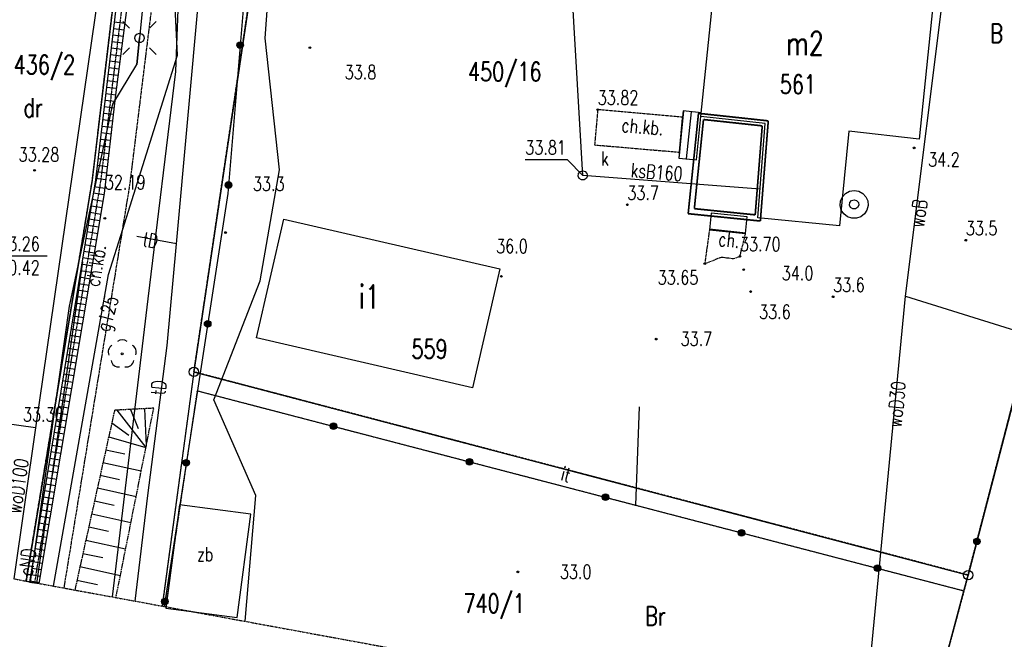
# Model space of a CAD drawing. Header units: millimetres. Extents: x 6197 to 108098, y 4257 to 29730.
# Tile 92 of 148: x 25583 to 26633, y 26162 to 26823. Entities that reach past the tile are written whole.
import ezdxf
from ezdxf.enums import TextEntityAlignment as Align

# ---------------------------------------------------------------- set-up
doc = ezdxf.new("R2010")
doc.units = ezdxf.units.MM
for name, pattern in [('1', [2, 1, -1]), ('2', [1, 0.5, -0.5]), ('423', [2, 1.5, -0.5]), ('424', [1.5, 1, -0.5]), ('9', [1.75, 1.25, -0.5]), ('901', [0])]:
    doc.linetypes.add(name, pattern=pattern)
for name, color, linetype in [('000_Inne__niezydentyfikowane_', 7, 'Continuous'), ('202-punkt_graniczny', 7, 'Continuous'), ('210-oznaczenie_konturu_uzytku_g', 7, 'Continuous'), ('211-numer_dzialki_ewidencyjnej', 7, 'Continuous'), ('218-kontur_uzytku_gruntowego', 7, 'Continuous'), ('219-dzialka_ewidencyjna', 7, 'Continuous'), ('312-budynek_ewidencyjny', 7, 'Continuous'), ('312-oznaczenie_budynku_ewidency', 7, 'Continuous'), ('352-schody', 7, 'Continuous'), ('chodnik', 7, 'Continuous'), ('chodnik-Atr17', 7, 'Continuous'), ('drzewo_lisciaste', 7, 'Continuous'), ('inny_obiekt_zagospodarowania_te', 7, 'Continuous'), ('jezdnia', 7, 'Continuous'), ('kraweznik', 7, 'Continuous'), ('latarnia', 7, 'Continuous'), ('odwodnienie_liniowe', 7, 'Continuous'), ('ogrodzenie_trwale', 7, 'Continuous'), ('pikieta_naturalna', 7, 'Continuous'), ('pikieta_naturalna-Atr2', 7, 'Continuous'), ('pikieta_sztuczna', 7, 'Continuous'), ('pikieta_sztuczna-Atr2', 7, 'Continuous'), ('przewod_elektroenergetyczny_pod', 7, 'Continuous'), ('przewod_gazowy', 7, 'Continuous'), ('przewod_gazowy-Atr1', 7, 'Continuous'), ('przewod_kanalizacyjny', 7, 'Continuous'), ('przewod_kanalizacyjny-Atr1', 7, 'Continuous'), ('przewod_telekomunikacyjny_podzi', 7, 'Continuous'), ('przewod_wodociagowy', 7, 'Continuous'), ('przewod_wodociagowy-Atr1', 7, 'Continuous'), ('rzedna-Atr2', 7, 'Continuous'), ('rzedna-Atr3', 7, 'Continuous'), ('skarpa_nieumocniona', 7, 'Continuous'), ('studnia_zwykla', 7, 'Continuous'), ('taras', 7, 'Continuous'), ('wlaz_do_komory_lub_kanalu_-_okr', 7, 'Continuous'), ('Zakres', 7, 'Continuous'), ('zbiornik_lub_silos', 7, 'Continuous'), ('zbiornik_lub_silos-Atr17', 7, 'Continuous')]:
    doc.layers.add(name, color=color, linetype=linetype)
doc.styles.add('STYL_ARIAL', font='simplex', dxfattribs={"width": 0.75, "oblique": 0.1})

# ---------------------------------------------------------------- blocks, each defined once
blk = doc.blocks.new('202')
at = {"color": 0}
blk.add_circle((0, 0), 0.25, dxfattribs=at)
blk = doc.blocks.new('US22')
at = {"color": 7}
blk.add_polyline3d([(0, 0.25, 0), (0.1352, 0.2103, 0), (0.2274, 0.1039, 0), (0.2475, -0.0356, 0), (0.1889, -0.1637, 0), (0.0704, -0.2399, 0), (-0.0704, -0.2399, 0), (-0.1889, -0.1637, 0), (-0.2475, -0.0356, 0), (-0.2274, 0.1039, 0), (-0.1352, 0.2103, 0), (0, 0.25, 0)], dxfattribs=at)
blk = doc.blocks.new('SM01')
at = {"color": 7}
for points in [[(-0.53, 0.531, 0), (-0.883, 0.884, 0)], [(0.531, 0.531, 0), (0.884, 0.884, 0)], [(0, 0.25, 0), (0.1352, 0.2103, 0), (0.2274, 0.1039, 0), (0.2475, -0.0356, 0), (0.1889, -0.1637, 0), (0.0704, -0.2399, 0), (-0.0704, -0.2399, 0), (-0.1889, -0.1637, 0), (-0.2475, -0.0356, 0), (-0.2274, 0.1039, 0), (-0.1352, 0.2103, 0), (0, 0.25, 0)], [(-0.53, -0.53, 0), (-0.883, -0.883, 0)], [(0.531, -0.53, 0), (0.884, -0.883, 0)]]:
    blk.add_polyline3d(points, dxfattribs=at)
blk = doc.blocks.new('US13')
at = {"color": 7}
for points in [[(0, 0.75, 0), (0.2435, 0.7094, 0), (0.4607, 0.5919, 0), (0.6279, 0.4102, 0), (0.7271, 0.1841, 0), (0.7474, -0.0619, 0), (0.6868, -0.3013, 0), (0.5518, -0.508, 0), (0.357, -0.6596, 0), (0.1234, -0.7398, 0), (-0.1234, -0.7398, 0), (-0.357, -0.6596, 0), (-0.5518, -0.508, 0), (-0.6868, -0.3013, 0), (-0.7474, -0.0619, 0), (-0.7271, 0.1841, 0), (-0.6279, 0.4102, 0), (-0.4607, 0.5919, 0), (-0.2435, 0.7094, 0), (0, 0.75, 0)], [(0, 0.25, 0), (0.1352, 0.2103, 0), (0.2274, 0.1039, 0), (0.2475, -0.0356, 0), (0.1889, -0.1637, 0), (0.0704, -0.2399, 0), (-0.0704, -0.2399, 0), (-0.1889, -0.1637, 0), (-0.2475, -0.0356, 0), (-0.2274, 0.1039, 0), (-0.1352, 0.2103, 0), (0, 0.25, 0)]]:
    blk.add_polyline3d(points, dxfattribs=at)
blk = doc.blocks.new('PW01')
at = {"color": 7}
blk.add_polyline3d([(0.045, 0, 0), (0.0318, -0.0318, 0), (0, -0.045, 0), (-0.0318, -0.0318, 0), (-0.045, 0, 0), (-0.0318, 0.0318, 0), (0, 0.045, 0), (0.0318, 0.0318, 0), (0.045, 0, 0)], dxfattribs=at)
blk = doc.blocks.new('922')
at = {"color": 0}
blk.add_circle((0, 0), 0.05, dxfattribs=at)
for centre, radius, start, end in [((0, 0.35), 0.4, 50.114, 129.886), ((-0.35, 0.1), 0.4, 119.8482, 203.5195), ((0.35, 0.1), 0.4, 336.8845, 60.1518), ((-0.2, -0.3), 0.4, 187.477, 278.4788), ((0.2, -0.275), 0.425, 262.6459, 349.6289)]:
    blk.add_arc(centre, radius, start, end, dxfattribs=at)

msp = doc.modelspace()

# ---------------------------------------------------------------- linework, layer by layer
at = {"layer": '000_Inne__niezydentyfikowane_', "color": 7}
for points in [[(25686.248, 26406.422, 0), (25717.248, 26366.622, 0)], [(25700.848, 26407.022, 0), (25709.048, 26386.822, 0)], [(25715.648, 26407.822, 0), (25717.648, 26368.622, 0)], [(25680.848, 26392.822, 0), (25699.048, 26379.622, 0)], [(25677.648, 26377.822, 0), (25717.248, 26366.622, 0)], [(25674.448, 26364.022, 0), (25694.848, 26359.622, 0)], [(25671.448, 26350.422, 0), (25712.248, 26341.422, 0)], [(25668.448, 26336.822, 0), (25689.048, 26332.222, 0)], [(25665.448, 26323.222, 0), (25706.848, 26314.022, 0)], [(25662.448, 26309.422, 0), (25683.248, 26304.822, 0)], [(25659.448, 26295.622, 0), (25701.248, 26286.222, 0)], [(25656.248, 26281.622, 0), (25677.448, 26277.022, 0)], [(25653.248, 26267.622, 0), (25695.648, 26258.222, 0)], [(25650.048, 26253.422, 0), (25671.448, 26248.822, 0)], [(25646.848, 26239.222, 0), (25690.048, 26229.622, 0)], [(25643.648, 26224.822, 0), (25665.448, 26220.022, 0)]]:
    msp.add_polyline3d(points, dxfattribs=at)
at = {"layer": '218-kontur_uzytku_gruntowego', "color": 3, "linetype": '2'}
for points in [[(26783.848, 26958.222, 0), (26594.848, 26230.222, 0)], [(26594.848, 26230.222, 0), (26783.848, 26958.222, 0)], [(25829.848, 26859.822, 0), (25768.448, 26447.222, 0)], [(25768.448, 26447.222, 0), (25829.848, 26859.822, 0)], [(25768.448, 26447.222, 0), (25734.54, 26197.134, 0)], [(26482.448, 26259.822, 0), (25768.448, 26447.222, 0)], [(25768.448, 26447.222, 0), (26482.448, 26259.822, 0)], [(26594.848, 26230.222, 0), (26482.448, 26259.822, 0)], [(26482.448, 26259.822, 0), (26594.848, 26230.222, 0)], [(26594.848, 26230.222, 0), (26557.648, 26092.022, 0)], [(26557.648, 26092.022, 0), (26594.848, 26230.222, 0)]]:
    msp.add_polyline3d(points, dxfattribs=at)
at = {"layer": '219-dzialka_ewidencyjna', "color": 7}
for points in [[(26783.848, 26958.222, 0), (26594.848, 26230.222, 0)], [(25829.848, 26859.822, 0), (25768.448, 26447.222, 0)], [(25768.448, 26447.222, 0), (25734.57, 26197.128, 0)], [(25768.448, 26447.222, 0), (26594.848, 26230.222, 0)], [(26557.648, 26092.022, 0), (26594.848, 26230.222, 0)]]:
    msp.add_polyline3d(points, dxfattribs=at)
at = {"layer": '312-budynek_ewidencyjny', "color": 7}
for points in [[(26309.648, 26720.022, 0), (26329.048, 26909.422, 0)], [(26562.048, 26886.622, 0), (26542.648, 26695.822, 0)], [(26378.248, 26712.622, 0), (26309.648, 26720.022, 0)], [(26370.248, 26611.622, 0), (26378.248, 26712.622, 0)], [(26467.448, 26704.422, 0), (26457.448, 26603.022, 0)], [(26542.648, 26695.822, 0), (26467.448, 26704.422, 0)], [(25835.248, 26483.422, 0), (25864.448, 26610.422, 0)], [(25864.448, 26610.422, 0), (26095.048, 26557.222, 0)], [(26457.448, 26603.022, 0), (26370.248, 26611.622, 0)], [(26095.048, 26557.222, 0), (26065.848, 26430.222, 0)], [(26065.848, 26430.222, 0), (25835.248, 26483.422, 0)]]:
    msp.add_polyline3d(points, dxfattribs=at)
at = {"layer": '352-schody', "color": 7}
for points in [[(26286.248, 26675.622, 0), (26291.448, 26725.822, 0)], [(26286.248, 26675.622, 0), (26291.448, 26725.822, 0)], [(26290.448, 26725.822, 0), (26290.048, 26719.222, 0)], [(26290.448, 26725.822, 0), (26290.048, 26719.222, 0)], [(26310.048, 26724.022, 0), (26290.448, 26725.822, 0)], [(26310.048, 26724.022, 0), (26290.448, 26725.822, 0)], [(26294.048, 26674.822, 0), (26299.448, 26725.022, 0)], [(26294.048, 26674.822, 0), (26299.448, 26725.022, 0)], [(26302.048, 26673.822, 0), (26307.448, 26724.222, 0)], [(26302.048, 26673.822, 0), (26307.448, 26724.222, 0)], [(26290.048, 26719.222, 0), (26286.648, 26681.822, 0)], [(26290.048, 26719.222, 0), (26286.648, 26681.822, 0)], [(26304.848, 26673.622, 0), (26309.648, 26720.022, 0)], [(26304.848, 26673.622, 0), (26309.648, 26720.022, 0)], [(26286.648, 26681.822, 0), (26286.048, 26675.622, 0)], [(26286.648, 26681.822, 0), (26286.048, 26675.622, 0)], [(26286.048, 26675.622, 0), (26304.848, 26673.622, 0)], [(26286.048, 26675.622, 0), (26304.848, 26673.622, 0)], [(26357.248, 26594.822, 0), (26359.048, 26612.822, 0), (26320.448, 26616.622, 0), (26318.648, 26598.822, 0), (26357.248, 26594.822, 0)], [(26357.248, 26594.822, 0), (26359.048, 26612.822, 0), (26320.448, 26616.622, 0), (26318.648, 26598.822, 0), (26357.248, 26594.822, 0)], [(26318.748, 26599.902, 0), (26357.348, 26595.762, 0)]]:
    msp.add_polyline3d(points, dxfattribs=at)
at = {"layer": 'chodnik', "color": 7, "linetype": '423'}
for points in [[(25703.648, 27129.222, 0), (25694.648, 26862.622, 0), (25668.848, 26650.422, 0), (25598.32, 26222.174, 0)], [(25692.532, 26599.724, 0), (25700.248, 26647.022, 0), (25726.248, 26857.622, 0), (25733.248, 27130.422, 0), (25703.648, 27129.222, 0)], [(26286.648, 26681.822, 0), (26290.048, 26719.222, 0), (26199.448, 26727.222, 0), (26196.048, 26689.622, 0), (26286.648, 26681.822, 0)], [(25629.986, 26216.354, 0), (25692.532, 26599.724, 0)], [(26357.248, 26594.822, 0), (26318.648, 26598.822, 0), (26313.648, 26562.822, 0), (26331.448, 26569.822, 0), (26344.448, 26568.222, 0), (26351.248, 26570.622, 0), (26357.248, 26594.822, 0)]]:
    msp.add_polyline3d(points, dxfattribs=at)
at = {"layer": 'inny_obiekt_zagospodarowania_te', "color": 7, "linetype": '1'}
msp.add_polyline3d([(25738.012, 26196.496, 0), (25772.248, 26427.022, 0), (26590.248, 26213.422, 0), (26783.848, 26958.222, 0)], dxfattribs=at)
at = {"layer": 'jezdnia', "color": 7, "linetype": '424'}
for points in [[(25660.048, 26651.822, 0), (25684.848, 26861.822, 0)], [(25589.378, 26223.818, 0), (25660.048, 26651.822, 0)]]:
    msp.add_polyline3d(points, dxfattribs=at)
at = {"layer": 'kraweznik', "color": 7}
msp.add_polyline3d([(25691.848, 27127.022, 0), (25684.848, 26861.822, 0), (25660.048, 26651.822, 0), (25589.378, 26223.818, 0)], dxfattribs=at)
at = {"layer": 'latarnia', "color": 7}
msp.add_polyline3d([(25713.248, 26832.022, 0), (25707.648, 26775.622, 0)], dxfattribs=at)
at = {"layer": 'odwodnienie_liniowe', "color": 7}
for points in [[(25696.966, 27128.848, 0), (25688.462, 26862.63, 0), (25663.318, 26652.242, 0), (25593.066, 26222.596, 0), (25603.42, 26221.116, 0), (25672.932, 26637.6, 0), (25684.764, 26740.242, 0), (25700.294, 26859.154, 0), (25707.688, 27129.144, 0), (25696.966, 27128.848, 0)], [(25683.478, 26820.926, 0), (25695.12, 26819.536, 0)], [(25681.816, 26807.026, 0), (25693.306, 26805.652, 0)], [(25682.648, 26813.976, 0), (25694.214, 26812.594, 0)], [(25680.986, 26800.076, 0), (25692.4, 26798.712, 0)], [(25679.324, 26786.174, 0), (25690.588, 26784.828, 0)], [(25680.156, 26793.124, 0), (25691.494, 26791.77, 0)], [(25678.494, 26779.224, 0), (25689.68, 26777.886, 0)], [(25676.832, 26765.322, 0), (25687.868, 26764.004, 0)], [(25677.664, 26772.272, 0), (25688.774, 26770.946, 0)], [(25676.002, 26758.372, 0), (25686.962, 26757.062, 0)], [(25674.342, 26744.47, 0), (25685.148, 26743.18, 0)], [(25675.172, 26751.422, 0), (25686.054, 26750.12, 0)], [(25673.51, 26737.52, 0), (25684.302, 26736.23, 0)], [(25671.85, 26723.62, 0), (25682.698, 26722.322, 0)], [(25672.68, 26730.57, 0), (25683.5, 26729.276, 0)], [(25671.018, 26716.668, 0), (25681.898, 26715.368, 0)], [(25669.358, 26702.768, 0), (25680.294, 26701.46, 0)], [(25670.188, 26709.718, 0), (25681.096, 26708.414, 0)], [(25668.526, 26695.818, 0), (25679.492, 26694.506, 0)], [(25666.866, 26681.916, 0), (25677.89, 26680.598, 0)], [(25667.696, 26688.866, 0), (25678.69, 26687.552, 0)], [(25666.034, 26674.966, 0), (25677.088, 26673.644, 0)], [(25664.374, 26661.064, 0), (25675.484, 26659.736, 0)], [(25665.204, 26668.014, 0), (25676.286, 26666.69, 0)], [(25663.542, 26654.114, 0), (25674.682, 26652.782, 0)], [(25661.06, 26638.426, 0), (25672.752, 26636.516, 0)], [(25662.19, 26645.336, 0), (25673.608, 26643.468, 0)], [(25659.93, 26631.518, 0), (25671.598, 26629.61, 0)], [(25657.672, 26617.702, 0), (25669.294, 26615.802, 0)], [(25658.8, 26624.61, 0), (25670.446, 26622.706, 0)], [(25656.542, 26610.794, 0), (25668.142, 26608.898, 0)], [(25654.282, 26596.978, 0), (25665.836, 26595.088, 0)], [(25655.412, 26603.886, 0), (25666.99, 26601.992, 0)], [(25653.152, 26590.07, 0), (25664.684, 26588.184, 0)], [(25650.894, 26576.252, 0), (25662.38, 26574.374, 0)], [(25652.024, 26583.16, 0), (25663.532, 26581.278, 0)], [(25600.792, 26221.342, 0), (25649.84, 26564.688, 0)], [(25649.764, 26569.344, 0), (25661.228, 26567.47, 0)], [(25647.506, 26555.528, 0), (25658.922, 26553.66, 0)], [(25648.634, 26562.436, 0), (25660.076, 26560.566, 0)], [(25646.376, 26548.62, 0), (25657.77, 26546.756, 0)], [(25644.116, 26534.802, 0), (25655.466, 26532.948, 0)], [(25645.246, 26541.712, 0), (25656.618, 26539.852, 0)], [(25642.986, 26527.894, 0), (25654.314, 26526.042, 0)], [(25640.728, 26514.078, 0), (25652.008, 26512.234, 0)], [(25641.858, 26520.986, 0), (25653.16, 26519.138, 0)], [(25638.468, 26500.262, 0), (25649.704, 26498.424, 0)], [(25639.598, 26507.17, 0), (25650.856, 26505.33, 0)], [(25637.338, 26493.354, 0), (25648.552, 26491.52, 0)], [(25635.08, 26479.536, 0), (25646.246, 26477.712, 0)], [(25636.21, 26486.446, 0), (25647.398, 26484.616, 0)], [(25633.95, 26472.628, 0), (25645.094, 26470.806, 0)], [(25631.69, 26458.812, 0), (25642.79, 26456.998, 0)], [(25632.82, 26465.72, 0), (25643.942, 26463.902, 0)], [(25630.562, 26451.904, 0), (25641.636, 26450.092, 0)], [(25628.302, 26438.088, 0), (25639.332, 26436.284, 0)], [(25629.432, 26444.996, 0), (25640.484, 26443.188, 0)], [(25627.172, 26431.18, 0), (25638.18, 26429.38, 0)], [(25624.914, 26417.362, 0), (25635.874, 26415.57, 0)], [(25626.044, 26424.27, 0), (25637.028, 26422.474, 0)], [(25623.784, 26410.454, 0), (25634.722, 26408.666, 0)], [(25621.524, 26396.638, 0), (25632.418, 26394.856, 0)], [(25622.654, 26403.546, 0), (25633.57, 26401.762, 0)], [(25620.396, 26389.73, 0), (25631.266, 26387.952, 0)], [(25618.136, 26375.914, 0), (25628.96, 26374.144, 0)], [(25619.266, 26382.822, 0), (25630.112, 26381.048, 0)], [(25617.006, 26369.004, 0), (25627.808, 26367.238, 0)], [(25614.748, 26355.188, 0), (25625.504, 26353.43, 0)], [(25615.876, 26362.096, 0), (25626.656, 26360.334, 0)], [(25613.618, 26348.28, 0), (25624.35, 26346.524, 0)], [(25611.358, 26334.464, 0), (25622.046, 26332.716, 0)], [(25612.488, 26341.372, 0), (25623.198, 26339.62, 0)], [(25610.228, 26327.556, 0), (25620.894, 26325.812, 0)], [(25607.97, 26313.738, 0), (25618.588, 26312.002, 0)], [(25609.1, 26320.646, 0), (25619.742, 26318.906, 0)], [(25606.84, 26306.83, 0), (25617.436, 26305.098, 0)], [(25604.582, 26293.014, 0), (25615.132, 26291.288, 0)], [(25605.71, 26299.922, 0), (25616.284, 26298.194, 0)], [(25603.452, 26286.106, 0), (25613.98, 26284.384, 0)], [(25601.192, 26272.29, 0), (25611.674, 26270.576, 0)], [(25602.322, 26279.198, 0), (25612.828, 26277.48, 0)], [(25600.062, 26265.38, 0), (25610.522, 26263.67, 0)], [(25597.804, 26251.564, 0), (25608.218, 26249.862, 0)], [(25598.934, 26258.472, 0), (25609.37, 26256.766, 0)], [(25595.544, 26237.748, 0), (25605.912, 26236.052, 0)], [(25596.674, 26244.656, 0), (25607.066, 26242.958, 0)], [(25594.414, 26230.84, 0), (25604.76, 26229.148, 0)], [(25593.286, 26223.932, 0), (25603.608, 26222.244, 0)]]:
    msp.add_polyline3d(points, dxfattribs=at)
at = {"layer": 'ogrodzenie_trwale', "color": 7, "linetype": '901'}
for points in [[(25842.848, 27095.222, 0), (25804.648, 26637.822, 0), (25736.772, 26196.724, 0)], [(25772.248, 26427.022, 0), (26590.248, 26213.422, 0), (26594.848, 26230.222, 0), (26783.248, 26958.422, 0), (26783.448, 26968.422, 0)], [(26240.048, 26304.822, 0), (26243.848, 26410.022, 0)], [(27269.848, 25980.822, 0), (27202.048, 25938.822, 0), (26754.048, 26045.222, 0), (26557.648, 26092.022, 0), (26590.248, 26213.422, 0)]]:
    msp.add_polyline3d(points, dxfattribs=at)
at = {"layer": 'ogrodzenie_trwale', "color": 7}
for centre, radius in [((25817.88, 26796.262), 3.5), ((25817.88, 26796.262), 3.15), ((25817.88, 26796.262), 2.8), ((25817.88, 26796.262), 2.45), ((25817.88, 26796.262), 2.1), ((25817.88, 26796.262), 1.75), ((25817.88, 26796.262), 1.4), ((25817.88, 26796.262), 1.05), ((25817.88, 26796.262), 0.7), ((25805.396, 26646.784), 3.5), ((25805.396, 26646.784), 3.15), ((25805.396, 26646.784), 2.8), ((25805.396, 26646.784), 2.45), ((25805.396, 26646.784), 2.1), ((25805.396, 26646.784), 1.75), ((25805.396, 26646.784), 1.4), ((25805.396, 26646.784), 1.05), ((25805.396, 26646.784), 0.7), ((25783.202, 26498.454), 3.5), ((25783.202, 26498.454), 3.15), ((25783.202, 26498.454), 2.8), ((25783.202, 26498.454), 2.45), ((25783.202, 26498.454), 2.1), ((25783.202, 26498.454), 1.75), ((25783.202, 26498.454), 1.4), ((25783.202, 26498.454), 1.05), ((25783.202, 26498.454), 0.7), ((25917.382, 26389.124), 3.5), ((25917.382, 26389.124), 3.15), ((25917.382, 26389.124), 2.8), ((25917.382, 26389.124), 2.45), ((25917.382, 26389.124), 2.1), ((25917.382, 26389.124), 1.75), ((25917.382, 26389.124), 1.4), ((25917.382, 26389.124), 1.05), ((25917.382, 26389.124), 0.7), ((25760.388, 26350.2), 3.5), ((25760.388, 26350.2), 3.15), ((26062.516, 26351.226), 3.5), ((26062.516, 26351.226), 3.15), ((26062.516, 26351.226), 2.8), ((26062.516, 26351.226), 2.45), ((26062.516, 26351.226), 2.1), ((25760.388, 26350.2), 2.8), ((25760.388, 26350.2), 2.45), ((25760.388, 26350.2), 2.1), ((25760.388, 26350.2), 1.75), ((25760.388, 26350.2), 1.4), ((25760.388, 26350.2), 1.05), ((25760.388, 26350.2), 0.7), ((26062.516, 26351.226), 1.75), ((26062.516, 26351.226), 1.4), ((26062.516, 26351.226), 1.05), ((26062.516, 26351.226), 0.7), ((26207.648, 26313.328), 3.5), ((26207.648, 26313.328), 3.15), ((26207.648, 26313.328), 2.8), ((26207.648, 26313.328), 2.45), ((26207.648, 26313.328), 2.1), ((26207.648, 26313.328), 1.75), ((26207.648, 26313.328), 1.4), ((26207.648, 26313.328), 1.05), ((26207.648, 26313.328), 0.7), ((26352.782, 26275.43), 3.5), ((26352.782, 26275.43), 3.15), ((26352.782, 26275.43), 2.8), ((26352.782, 26275.43), 2.45), ((26352.782, 26275.43), 2.1), ((26352.782, 26275.43), 1.75), ((26352.782, 26275.43), 1.4), ((26352.782, 26275.43), 1.05), ((26352.782, 26275.43), 0.7), ((26604.154, 26266.192), 3.5), ((26604.154, 26266.192), 3.15), ((26604.154, 26266.192), 2.8), ((26604.154, 26266.192), 2.45), ((26604.154, 26266.192), 2.1), ((26604.154, 26266.192), 1.75), ((26604.154, 26266.192), 1.4), ((26604.154, 26266.192), 1.05), ((26604.154, 26266.192), 0.7), ((26497.916, 26237.532), 3.5), ((26497.916, 26237.532), 3.15), ((26497.916, 26237.532), 2.8), ((26497.916, 26237.532), 2.45), ((26497.916, 26237.532), 2.1), ((26497.916, 26237.532), 1.75), ((26497.916, 26237.532), 1.4), ((26497.916, 26237.532), 1.05), ((26497.916, 26237.532), 0.7), ((25737.576, 26201.944), 3.5), ((25737.576, 26201.944), 3.15), ((25737.576, 26201.944), 2.8), ((25737.576, 26201.944), 2.45), ((25737.576, 26201.944), 2.1), ((25737.576, 26201.944), 1.75), ((25737.576, 26201.944), 1.4), ((25737.576, 26201.944), 1.05), ((25737.576, 26201.944), 0.7)]:
    msp.add_circle(centre, radius, dxfattribs=at)
at = {"layer": 'przewod_elektroenergetyczny_pod', "color": 1}
msp.add_polyline3d([(25594.082, 26222.954, 0), (25635.848, 26517.222, 0), (25682.048, 26733.222, 0), (25707.648, 26775.622, 0), (25710.448, 26803.822, 0)], dxfattribs=at)
at = {"layer": 'przewod_gazowy', "color": 40}
for points in [[(25692.532, 26599.724, 0), (25751.048, 26785.422, 0), (25735.448, 27106.822, 0)], [(25618.548, 26218.456, 0), (25677.248, 26551.222, 0), (25692.532, 26599.724, 0)]]:
    msp.add_polyline3d(points, dxfattribs=at)
at = {"layer": 'przewod_kanalizacyjny', "color": 34}
for points in [[(25681.63, 26206.86, 0), (25719.848, 26525.222, 0), (25749.048, 26767.822, 0), (25761.648, 27098.422, 0), (25756.448, 27258.022, 0), (25726.048, 27421.222, 0), (25654.048, 27437.222, 0)], [(26372.648, 26642.222, 0), (26183.448, 26657.022, 0), (26156.448, 27119.822, 0)]]:
    msp.add_polyline3d(points, dxfattribs=at)
at = {"layer": 'przewod_telekomunikacyjny_podzi', "color": 30}
for points in [[(25705.89, 26202.4, 0), (25719.448, 26315.222, 0), (25740.048, 26475.222, 0), (25749.848, 26584.022, 0), (25774.048, 26851.222, 0)], [(25823.218, 26180.832, 0), (25834.648, 26315.222, 0), (25789.648, 26417.422, 0), (25839.048, 26544.422, 0), (25859.848, 26662.822, 0), (25844.448, 26803.622, 0), (25847.248, 26842.622, 0), (25774.048, 26851.222, 0)], [(25749.848, 26584.022, 0), (25707.448, 26591.622, 0)]]:
    msp.add_polyline3d(points, dxfattribs=at)
at = {"layer": 'przewod_wodociagowy', "color": 5}
for points in [[(25683.048, 26966.022, 0), (25599.448, 26387.622, 0), (25576.29, 26226.224, 0)], [(26528.048, 26528.222, 0), (26573.248, 26889.422, 0)], [(26482.878, 26058.04, 0), (26528.048, 26528.222, 0)], [(26528.048, 26528.222, 0), (26639.648, 26493.022, 0), (26928.848, 26426.422, 0)], [(25599.448, 26387.622, 0), (25281.448, 26431.822, 0)]]:
    msp.add_polyline3d(points, dxfattribs=at)
at = {"layer": 'rzedna-Atr2', "color": 7}
for points in [[(26183.448, 26657.022, 0), (26167.048, 26673.822, 0), (26122.148, 26673.822, 0)], [(25541.048, 26540.422, 0), (25560.648, 26571.022, 0), (25611.928, 26571.022, 0)]]:
    msp.add_polyline3d(points, dxfattribs=at)
at = {"layer": 'skarpa_nieumocniona', "color": 7, "linetype": '9'}
msp.add_polyline3d([(25685.334, 26206.18, 0), (25725.648, 26408.422, 0), (25683.848, 26406.222, 0), (25641.392, 26214.256, 0)], dxfattribs=at)
msp.add_polyline3d([(25685.334, 26206.18, 0), (25725.648, 26408.422, 0), (25683.848, 26406.222, 0), (25641.392, 26214.256, 0)], dxfattribs=at)
at = {"layer": 'taras', "color": 7, "const_width": 1.8}
for points in [[(26295.956, 26616.14), (26306.972, 26723.328)], [(26306.972, 26723.328), (26381.468, 26715.292)], [(26302.54, 26621.504), (26312.324, 26716.716)], [(26312.324, 26716.716), (26375.028, 26709.952)], [(26375.028, 26709.952), (26367.5, 26614.916)], [(26381.468, 26715.292), (26372.996, 26608.328)], [(26372.996, 26608.328), (26295.956, 26616.14)], [(26367.5, 26614.916), (26302.54, 26621.504)]]:
    msp.add_lwpolyline(points, dxfattribs=at)
at = {"layer": 'Zakres', "color": 5, "linetype": '2'}
msp.add_polyline3d([(25576.29, 26226.224, 0), (25589.378, 26223.818, 0), (25589.378, 26223.818, 0), (25593.92, 26222.984, 0), (25594.082, 26222.954, 0), (25598.32, 26222.174, 0), (25618.548, 26218.456, 0), (25629.986, 26216.354, 0), (25641.392, 26214.256, 0), (25641.392, 26214.256, 0), (25681.63, 26206.86, 0), (25685.334, 26206.18, 0), (25705.89, 26202.4, 0), (25734.57, 26197.128, 0), (25734.54, 26197.134, 0), (25734.54, 26197.134, 0), (25736.772, 26196.724, 0), (25738.012, 26196.496, 0), (25823.218, 26180.832, 0), (26441.248, 26067.222, 0)], dxfattribs=at)
at = {"layer": 'zbiornik_lub_silos', "color": 7}
msp.add_polyline3d([(25753.048, 26305.222, 0), (25738.448, 26195.022, 0), (25814.648, 26185.022, 0), (25829.248, 26295.222, 0), (25753.048, 26305.222, 0)], dxfattribs=at)

# ---------------------------------------------------------------- block references
at = {"layer": '202-punkt_graniczny', "color": 7, "xscale": 20, "yscale": 20, "zscale": 20}
for p in [(25768.448, 26447.222), (26594.848, 26230.222)]:
    msp.add_blockref('202', p, dxfattribs=at)
at = {"layer": 'drzewo_lisciaste', "color": 3, "xscale": 20, "yscale": 20, "zscale": 20}
msp.add_blockref('922', (25692.048, 26466.422), dxfattribs=at)
at = {"layer": 'latarnia', "color": 7, "xscale": 20, "yscale": 20, "zscale": 20}
msp.add_blockref('SM01', (25710.448, 26803.822), dxfattribs=at)
at = {"layer": 'pikieta_naturalna', "color": 7, "xscale": 20, "yscale": 20, "zscale": 20}
for p in [(25892.248, 26793.422), (26537.048, 26686.422), (26231.048, 26625.622), (25802.248, 26596.022), (26592.248, 26587.822), (26355.248, 26556.422), (26096.648, 26549.222), (26362.648, 26533.022), (26450.648, 26527.422), (26261.848, 26482.222), (26114.248, 26233.622)]:
    msp.add_blockref('PW01', p, dxfattribs=at)
at = {"layer": 'pikieta_sztuczna', "color": 7, "xscale": 20, "yscale": 20, "zscale": 20}
for p in [(26199.448, 26727.222), (26313.648, 26562.822), (26351.248, 26570.622)]:
    msp.add_blockref('PW01', p, dxfattribs=at)
at = {"layer": 'pikieta_sztuczna', "color": 7, "xscale": 20, "yscale": 20, "zscale": 20, "rotation": 180.0004199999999}
for p in [(25598.448, 26662.422), (25673.448, 26611.222)]:
    msp.add_blockref('PW01', p, dxfattribs=at)
at = {"layer": 'studnia_zwykla', "color": 5, "xscale": 20, "yscale": 20, "zscale": 20}
msp.add_blockref('US13', (26473.048, 26626.022), dxfattribs=at)
at = {"layer": 'wlaz_do_komory_lub_kanalu_-_okr', "color": 7, "xscale": 20, "yscale": 20, "zscale": 20}
msp.add_blockref('US22', (26183.448, 26657.022), dxfattribs=at)

# ---------------------------------------------------------------- texts
at = {"layer": '210-oznaczenie_konturu_uzytku_g', "color": 3, "style": 'STYL_ARIAL', "width": 0.75}
for s, p in [('B', (26618.266, 26792.74)), ('dr', (25586.606, 26713.404)), ('Br', (26250.048, 26170.534))]:
    msp.add_text(s, height=20, dxfattribs=at).set_placement(p, align=Align.BOTTOM_LEFT)
at = {"layer": '211-numer_dzialki_ewidencyjnej', "color": 7, "style": 'STYL_ARIAL', "width": 0.75}
for s, p in [('436/2', (25576.19, 26785.32)), ('450/16', (26061.106, 26777.858)), ('740/1', (26056.158, 26210.046))]:
    msp.add_text(s, height=20, dxfattribs=at).set_placement(p, align=Align.TOP_LEFT)
at = {"layer": '312-oznaczenie_budynku_ewidency', "color": 7, "style": 'STYL_ARIAL', "width": 0.75}
for s, height, p in [('m2', 25, (26400.648, 26810.572)), ('561', 20, (26393.848, 26764.422)), ('559', 20, (26000.648, 26481.622))]:
    msp.add_text(s, height=height, dxfattribs=at).set_placement(p, align=Align.TOP_LEFT)
msp.add_text('i1', height=25, dxfattribs=at).set_placement((25955.848, 26527.338), align=Align.MIDDLE_CENTER)
at = {"layer": 'chodnik-Atr17', "color": 7, "style": 'STYL_ARIAL', "width": 0.75}
for s, rotation, p in [('ch.kb.', 355.079, (26223.92, 26699.052)), ('ch.', 354.083, (26327.134, 26577.45)), ('ch.kb.', 80.734, (25672.026, 26536.756))]:
    msp.add_text(s, height=15, rotation=rotation, dxfattribs=at).set_placement(p, align=Align.BOTTOM_LEFT)
at = {"layer": 'inny_obiekt_zagospodarowania_te', "color": 7, "style": 'STYL_ARIAL', "width": 0.75}
msp.add_text('it', height=15, rotation=345.365, dxfattribs=at).set_placement((26157.658, 26327.228), align=Align.BOTTOM_LEFT)
at = {"layer": 'pikieta_naturalna-Atr2', "color": 7, "style": 'STYL_ARIAL', "width": 0.75}
for s, p in [('33.8', (25929.448, 26755.256)), ('34.2', (26552.048, 26662.056)), ('33.3', (25831.448, 26636.056)), ('33.7', (26231.048, 26626.456)), ('33.5', (26592.248, 26588.656)), ('36.0', (26091.048, 26569.456)), ('34.0', (26395.848, 26540.656)), ('33.6', (26450.648, 26528.256)), ('33.6', (26371.648, 26499.456)), ('33.7', (26287.848, 26470.456)), ('33.0', (26159.048, 26221.656))]:
    msp.add_text(s, height=15, dxfattribs=at).set_placement(p, align=Align.BOTTOM_LEFT)
at = {"layer": 'pikieta_sztuczna-Atr2', "color": 7, "style": 'STYL_ARIAL', "width": 0.75}
for s, p in [('33.82', (26199.448, 26728.056)), ('33.28', (25581.446, 26667.388)), ('32.19', (25673.448, 26637.656)), ('33.70', (26351.248, 26571.456)), ('33.65', (26263.448, 26536.056)), ('33.30', (25586.048, 26389.656))]:
    msp.add_text(s, height=15, dxfattribs=at).set_placement(p, align=Align.BOTTOM_LEFT)
at = {"layer": 'przewod_elektroenergetyczny_pod', "color": 1, "style": 'STYL_ARIAL', "width": 0.75}
msp.add_text('eND', height=15, rotation=81.922, dxfattribs=at).set_placement((25588.638, 26229.75), align=Align.MIDDLE_LEFT)
at = {"layer": 'przewod_gazowy-Atr1', "color": 40, "style": 'STYL_ARIAL', "width": 0.75}
msp.add_text('g125', height=15, rotation=74.204, dxfattribs=at).set_placement((25670.742, 26491.216), align=Align.MIDDLE_LEFT)
at = {"layer": 'przewod_kanalizacyjny-Atr1', "color": 34, "style": 'STYL_ARIAL', "width": 0.75}
msp.add_text('ksB160', height=15, rotation=355.527, dxfattribs=at).set_placement((26234.69, 26662.782), align=Align.MIDDLE_LEFT)
at = {"layer": 'przewod_telekomunikacyjny_podzi', "color": 30, "style": 'STYL_ARIAL', "width": 0.75}
for rotation, p in [(349.838, (25714.228, 26589.192)), (84.754, (25730.208, 26422.632))]:
    msp.add_text('tD', height=15, rotation=rotation, dxfattribs=at).set_placement(p, align=Align.MIDDLE_LEFT)
at = {"layer": 'przewod_wodociagowy-Atr1', "color": 5, "style": 'STYL_ARIAL', "width": 0.75}
for s, rotation, p in [('woB', 82.867, (26540.078, 26601.766)), ('woD30', 84.512, (26515.892, 26388.102)), ('woD100', 81.703, (25576.326, 26296.182))]:
    msp.add_text(s, height=15, rotation=rotation, dxfattribs=at).set_placement(p, align=Align.MIDDLE_LEFT)
at = {"layer": 'rzedna-Atr2', "color": 34, "style": 'STYL_ARIAL', "width": 0.75}
msp.add_text('33.81', height=15, dxfattribs=at).set_placement((26122.148, 26674.816), align=Align.BOTTOM_LEFT)
at = {"layer": 'rzedna-Atr2', "color": 7, "style": 'STYL_ARIAL', "width": 0.75}
msp.add_text('33.26', height=15, dxfattribs=at).set_placement((25560.648, 26571.996), align=Align.BOTTOM_LEFT)
at = {"layer": 'rzedna-Atr3', "color": 7, "style": 'STYL_ARIAL', "width": 0.75}
msp.add_text('30.42', height=15, dxfattribs=at).set_placement((25560.648, 26546.496), align=Align.BOTTOM_LEFT)
at = {"layer": 'wlaz_do_komory_lub_kanalu_-_okr', "color": 7, "style": 'STYL_ARIAL', "width": 0.75}
msp.add_text('k', height=15, dxfattribs=at).set_placement((26202.848, 26663.056), align=Align.BOTTOM_LEFT)
at = {"layer": 'zbiornik_lub_silos-Atr17', "color": 7, "style": 'STYL_ARIAL', "width": 0.75}
msp.add_text('zb', height=15, dxfattribs=at).set_placement((25771.848, 26240.656), align=Align.BOTTOM_LEFT)

doc.saveas('drawing.dxf')
